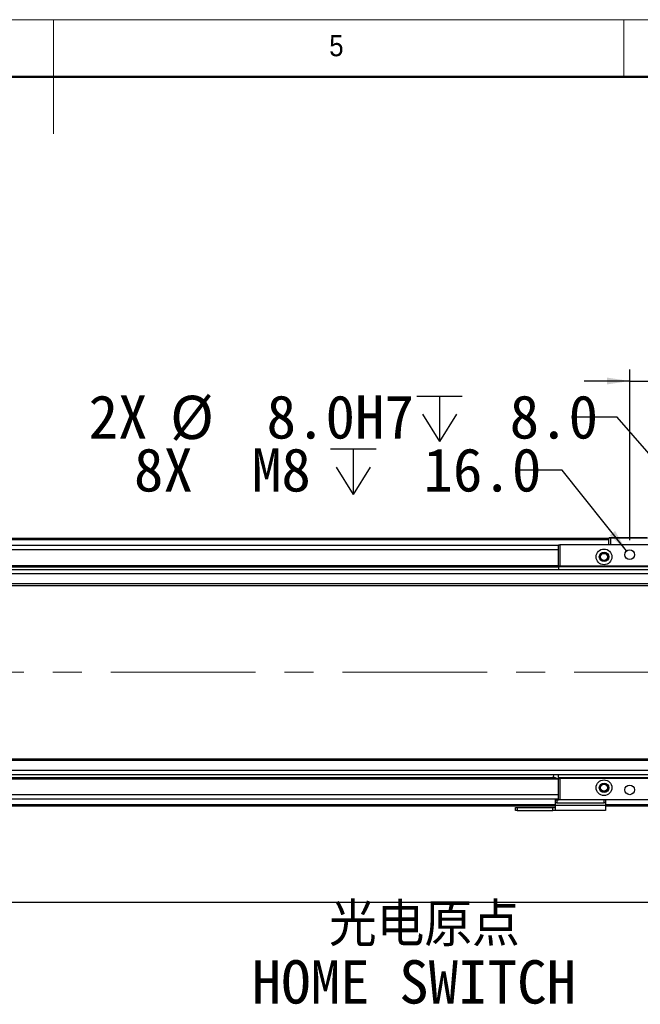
# Model space of a CAD drawing. Header units: millimetres. Extents: x 40 to 3320, y 40 to 2336.
# Tile 9 of 11: x 1656 to 2091, y 1645 to 2336. Entities that reach past the tile are written whole.
import ezdxf

# ---------------------------------------------------------------- set-up
doc = ezdxf.new("R2010")
doc.units = ezdxf.units.MM
doc.header["$LTSCALE"] = 8
doc.linetypes.add('CENTERX2', pattern=[20.32, 12.7, -2.54, 2.54, -2.54])
doc.layers.add('DIMNS', color=7, linetype='Continuous')
doc.styles.add('SLDTEXTSTYLE0', font='Gothic.ttf', dxfattribs={"width": 0.913})
doc.styles.add('SLDTEXTSTYLE7', font='txt')
doc.styles.add('SLDTEXTSTYLE8', font='txt', dxfattribs={"bigfont": 'bigfont'})
doc.dimstyles.new('SLDDIMSTYLE0', dxfattribs={"dimtxt": 30.4, "dimasz": 16, "dimexe": 0, "dimexo": 0.0625, "dimgap": 7.6, "dimtad": 2, "dimdec": 1, "dimrnd": 1e-09, "dimzin": 4, "dimdsep": 46, "dimtxsty": 'SLDTEXTSTYLE7', "dimsah": 1, "dimcen": 0.09, "dimadec": 0, "dimazin": 1, "dimtfac": 1, "dimtdec": 1, "dimtmove": 0, "dimatfit": 0, "dimfxl": 0, "dimfrac": 2, "dimtolj": 1, "dimtzin": 12, "dimarcsym": 0})
doc.dimstyles.new('SLDDIMSTYLE1', dxfattribs={"dimtxt": 30.4, "dimasz": 16, "dimexe": 0, "dimexo": 0.0625, "dimgap": 7.6, "dimtad": 2, "dimdec": 1, "dimrnd": 1e-09, "dimzin": 4, "dimdsep": 46, "dimtxsty": 'SLDTEXTSTYLE7', "dimsah": 1, "dimcen": 0.09, "dimadec": 0, "dimazin": 1, "dimtfac": 1, "dimtdec": 1, "dimtofl": 0, "dimtmove": 0, "dimatfit": 3, "dimfxl": 0, "dimfrac": 2, "dimtolj": 1, "dimtzin": 12, "dimarcsym": 0})
doc.dimstyles.new('SLDDIMSTYLE5', dxfattribs={"dimtxt": 30.4, "dimasz": 16, "dimexe": 0, "dimexo": 0.0625, "dimgap": 7.6, "dimtad": 0, "dimtih": 1, "dimtoh": 1, "dimdec": 1, "dimrnd": 1e-09, "dimzin": 4, "dimdsep": 46, "dimtxsty": 'SLDTEXTSTYLE7', "dimsah": 1, "dimcen": 0, "dimadec": 0, "dimazin": 1, "dimtfac": 1, "dimtdec": 1, "dimtofl": 0, "dimtmove": 0, "dimatfit": 3, "dimfxl": 0, "dimfrac": 2, "dimtolj": 1, "dimtzin": 12, "dimarcsym": 0})
doc.dimstyles.new('SLDDIMSTYLE6', dxfattribs={"dimtxt": 30.4, "dimasz": 16, "dimexe": 0, "dimexo": 0.0625, "dimgap": 7.6, "dimtad": 0, "dimtih": 1, "dimtoh": 1, "dimdec": 6, "dimrnd": 1e-09, "dimzin": 12, "dimdsep": 46, "dimtxsty": 'SLDTEXTSTYLE7', "dimsah": 1, "dimcen": 0, "dimadec": 0, "dimazin": 3, "dimtfac": 1, "dimtdec": 1, "dimtofl": 0, "dimtmove": 0, "dimatfit": 3, "dimfxl": 0, "dimfrac": 2, "dimtolj": 1, "dimtzin": 12, "dimarcsym": 0})

# ---------------------------------------------------------------- blocks, each defined once
blk = doc.blocks.new('_D_14')
at = {"layer": 'DIMNS'}
for p, q in [((2084.04, 1970.69), (2084.04, 2090.44)), ((2234.04, 1970.69), (2234.04, 2090.44)), ((2084.04, 2082.44), (2052.04, 2082.44)), ((2084.04, 2082.44), (2234.04, 2082.44)), ((2234.04, 2082.44), (2266.04, 2082.44))]:
    blk.add_line(p, q, dxfattribs=at)
for points in [[(2084.04, 2082.44), (2068.04, 2084.84), (2068.04, 2080.04)], [(2234.04, 2082.44), (2250.04, 2080.04), (2250.04, 2084.84)]]:
    blk.add_solid(points, dxfattribs=at)
at = {"layer": 'DIMNS', "insert": (2108.91, 2122.33), "char_height": 30.4, "attachment_point": 1, "style": 'SLDTEXTSTYLE7'}
blk.add_mtext('150.0', dxfattribs=at)
blk = doc.blocks.new('SW_SYMBOL_HOLE_DEPTH')
at = {"layer": 'DIMNS', "color": 0}
for p, q in [((0, 7000), (6400, 7000)), ((3200, 7000), (3200, 600)), ((800, 4440), (3200, 600)), ((5600, 4440), (3200, 600))]:
    blk.add_line(p, q, dxfattribs=at)
blk = doc.blocks.new('_D_16')
at = {"layer": 'DIMNS'}
for p, q in [((2075.19, 2057.13), (2043.19, 2057.13)), ((2156.42, 1963.55), (2075.19, 2057.13))]:
    blk.add_line(p, q, dxfattribs=at)
blk.add_solid([(2156.42, 1963.55), (2147.75, 1977.2), (2144.12, 1974.06)], dxfattribs=at)
at = {"layer": 'DIMNS', "xscale": 0.004985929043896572, "yscale": 0.004985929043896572, "zscale": 0.004985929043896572}
blk.add_blockref('SW_SYMBOL_HOLE_DEPTH', (1934.69, 2037.01), dxfattribs=at)
at = {"layer": 'DIMNS', "char_height": 30.4, "attachment_point": 1, "style": 'SLDTEXTSTYLE7'}
for s, insert in [('2X ', (1704.56, 2072.45)), ('%%c', (1761.72, 2072.15)), (' 8.0H7 ', (1808.69, 2072.45)), (' 8.0', (1979.18, 2072.45))]:
    blk.add_mtext(s, dxfattribs=dict(at, insert=insert))
blk = doc.blocks.new('_D_21')
at = {"layer": 'DIMNS'}
for p, q in [((2036.69, 2019.97), (2004.69, 2019.97)), ((2081.93, 1963.19), (2036.69, 2019.97))]:
    blk.add_line(p, q, dxfattribs=at)
blk.add_solid([(2081.93, 1963.19), (2073.83, 1977.2), (2070.08, 1974.21)], dxfattribs=at)
at = {"layer": 'DIMNS', "xscale": 0.004985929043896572, "yscale": 0.004985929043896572, "zscale": 0.004985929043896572}
blk.add_blockref('SW_SYMBOL_HOLE_DEPTH', (1874.23, 1999.85), dxfattribs=at)
at = {"layer": 'DIMNS', "char_height": 30.4, "attachment_point": 1, "style": 'SLDTEXTSTYLE7'}
for s, insert in [('8X  M8 ', (1736.37, 2035.29)), (' 16.0', (1918.73, 2035.29))]:
    blk.add_mtext(s, dxfattribs=dict(at, insert=insert))
blk = doc.blocks.new('_D_22')
at = {"layer": 'DIMNS'}
for p, q in [((419.04, 1729.12), (419.04, 1708.78)), ((2159.04, 1727.57), (2159.04, 1708.78)), ((419.04, 1716.78), (2159.04, 1716.78))]:
    blk.add_line(p, q, dxfattribs=at)
for points in [[(419.04, 1716.78), (435.04, 1714.38), (435.04, 1719.18)], [(2159.04, 1716.78), (2143.04, 1719.18), (2143.04, 1714.38)]]:
    blk.add_solid(points, dxfattribs=at)
at = {"layer": 'DIMNS', "insert": (1266.37, 1756.66), "char_height": 30.4, "attachment_point": 1, "style": 'SLDTEXTSTYLE7'}
blk.add_mtext('1740.0', dxfattribs=at)
blk = doc.blocks.new('SW_NOTE_6')
at = {"layer": 'DIMNS', "color": 0, "char_height": 30.4, "attachment_point": 1}
for s, insert, style in [('  光电原点', (-277.76, 55.21), 'SLDTEXTSTYLE8'), ('HOME SWITCH', (-277.76, 15.01), 'SLDTEXTSTYLE7')]:
    blk.add_mtext(s, dxfattribs=dict(at, insert=insert, style=style))

msp = doc.modelspace()

# ---------------------------------------------------------------- linework, layer by layer
at = {"color": 7, "linetype": 'Continuous', "lineweight": 18}
for p, q in [((3320, 2336), (40, 2336)), ((1680, 2336), (1680, 2256)), ((2080, 2296), (2080, 2336)), ((80, 2296), (3280, 2296))]:
    msp.add_line(p, q, dxfattribs=at)
at = {"color": 7, "linetype": 'Continuous', "lineweight": 50}
msp.add_line((3280, 2296), (80, 2296), dxfattribs=at)
at = {"color": 7, "linetype": 'Continuous', "lineweight": 25}
for p, q in [((2069.5450298, 1972.0266006), (508.5449807, 1972.0266006)), ((508.5449807, 1971.8266047), (2069.5450298, 1971.8266047)), ((508.5449807, 1971.6266013), (2069.5450298, 1971.6266013)), ((508.5449807, 1971.5266071), (2069.5450298, 1971.5266071)), ((2069.5450298, 1972.226604), (2069.8449604, 1972.5266017)), ((2070.5449574, 1972.226604), (2069.5450298, 1972.226604)), ((2069.5450298, 1967.5266064), (2069.5450298, 1972.226604)), ((2069.8449604, 1972.5266017), (2070.6692926, 1972.5266017)), ((2070.5449574, 1972.226604), (2070.6692926, 1972.5266017)), ((2096.5449802, 1972.226604), (2070.5449574, 1972.226604)), ((2070.5449574, 1972.226604), (2070.5449574, 1967.5266064)), ((2070.6692926, 1972.5266017), (2096.4207642, 1972.5266017)), ((2034.0449802, 1967.0266054), (544.0449707, 1967.0266054)), ((2034.0449802, 1952.5266058), (2034.0449802, 1967.5266064)), ((2034.0449802, 1967.5266064), (2035.045027, 1967.5266064)), ((2035.045027, 1967.5266064), (2035.045027, 1952.5266058)), ((2283.0449335, 1967.5266064), (2035.045027, 1967.5266064)), ((2301.5450232, 1950.0266008), (275.5450003, 1950.0266008)), ((544.0449707, 1953.0266068), (2034.0449802, 1953.0266068)), ((2034.0449802, 1952.596604), (545.5298416, 1952.596604)), ((546.2955527, 1952.0225145), (2034.0449802, 1952.0225145)), ((2035.045027, 1952.5266058), (2034.0449802, 1952.5266058)), ((2034.0449802, 1952.5266058), (2034.0449802, 1952.0266048)), ((2146.6449492, 1952.0266048), (2034.0449802, 1952.0266048)), ((2034.0449802, 1952.0266048), (2034.0449802, 1950.0266008)), ((2147.5250713, 1952.5266058), (2035.045027, 1952.5266058)), ((2301.5450232, 1947.0266021), (275.5450003, 1947.0266021)), ((2301.5450232, 1940.0265991), (275.5450003, 1940.0265991)), ((275.5450003, 1939.0266008), (2301.5450232, 1939.0266008)), ((2301.5450232, 1817.0266069), (275.5450003, 1817.0266069)), ((2301.5450232, 1816.0266049), (275.5450003, 1816.0266049)), ((2301.5450232, 1809.0266056), (275.5450003, 1809.0266056)), ((2301.5450232, 1806.026607), (275.5450003, 1806.026607)), ((2031.7944281, 1804.0306933), (544.0449707, 1804.0306933)), ((2032.5601093, 1803.4566037), (544.0449707, 1803.4566037)), ((2030.5360548, 1806.026607), (2030.4449789, 1804.7244317)), ((2034.0449802, 1804.0266029), (2034.0449802, 1806.026607)), ((2284.0449802, 1804.0266029), (2034.0449802, 1804.0266029)), ((2034.0449802, 1804.0266029), (2034.0449802, 1803.5266019)), ((2034.0449802, 1788.5266013), (2034.0449802, 1803.5266019)), ((2034.0449802, 1803.5266019), (2035.045027, 1803.5266019)), ((2035.045027, 1803.5266019), (2035.045027, 1788.5266013)), ((2283.0449335, 1803.5266019), (2035.045027, 1803.5266019)), ((2034.0449802, 1803.0266009), (544.0449707, 1803.0266009)), ((2034.0449802, 1789.0266023), (544.0449707, 1789.0266023)), ((2032.045006, 1784.0266071), (551.04497, 1784.0266071)), ((2004.0450089, 1781.026601), (2004.0450089, 1783.0266051)), ((2004.0450089, 1783.0266051), (2005.0449364, 1783.0266051)), ((2005.0449364, 1783.0266051), (2005.0449364, 1781.026601)), ((2005.0449364, 1783.0266051), (2030.0450317, 1783.0266051)), ((2030.0450317, 1781.026601), (2030.0450317, 1783.0266051)), ((2030.0450317, 1783.0266051), (2032.045006, 1783.0266051)), ((2032.045006, 1786.5266047), (2032.045006, 1788.5266013)), ((2032.045006, 1788.5266013), (2033.0449335, 1788.5266013)), ((2033.0449335, 1786.5266047), (2032.045006, 1786.5266047)), ((2032.045006, 1784.6932701), (2032.045006, 1786.5266047)), ((2032.045006, 1784.6932701), (2067.0449726, 1784.6932701)), ((2032.045006, 1781.026601), (2032.045006, 1784.6932701)), ((2033.0449335, 1788.5266013), (2033.0449335, 1786.5266047)), ((2033.0449335, 1788.5266013), (2034.0449802, 1788.5266013)), ((2033.0449335, 1786.5266047), (2066.0449259, 1786.5266047)), ((2035.045027, 1788.5266013), (2034.0449802, 1788.5266013)), ((2283.0449335, 1788.5266013), (2035.045027, 1788.5266013)), ((2066.0449259, 1786.5266047), (2066.0449259, 1788.5266013)), ((2067.0449726, 1786.5266047), (2066.0449259, 1786.5266047)), ((2067.0449726, 1788.5266013), (2067.0449726, 1786.5266047)), ((2067.0449726, 1786.5266047), (2067.0449726, 1784.6932701)), ((2067.0449726, 1784.6932701), (2067.0449726, 1781.026601)), ((2149.0449898, 1784.0266071), (2067.0449726, 1784.0266071)), ((2005.0449364, 1781.026601), (2004.0450089, 1781.026601)), ((2005.0449364, 1781.026601), (2030.0450317, 1781.026601)), ((2032.045006, 1781.026601), (2030.0450317, 1781.026601)), ((2067.0449726, 1781.026601), (2032.045006, 1781.026601))]:
    msp.add_line(p, q, dxfattribs=at)
at = {"color": 8, "linetype": 'Continuous', "lineweight": 25}
for p, q in [((2069.5450298, 1971.0266061), (508.5449807, 1971.0266061)), ((2034.0449802, 1964.0266068), (544.0449707, 1964.0266068)), ((2034.0449802, 1792.0266009), (544.0449707, 1792.0266009)), ((2032.045006, 1785.0266017), (551.04497, 1785.0266017)), ((2149.0449898, 1785.0266017), (2067.0449726, 1785.0266017))]:
    msp.add_line(p, q, dxfattribs=at)
at = {"color": 7, "linetype": 'Continuous', "lineweight": 25, "flags": 128}
msp.add_lwpolyline([(2030.4449789, 1804.7244317), (2030.6160442, 1804.6553127), (2031.1032526, 1804.4584758), (2031.8323366, 1804.1638948), (2032.6924316, 1803.8164146), (2033.5524075, 1803.4689344), (2034.0449802, 1803.2699294)], dxfattribs=at)
at = {"color": 7, "linetype": 'Continuous', "lineweight": 25}
for centre, radius in [((2066.0449755, 1959.026604), 5.5), ((2084.0449755, 1960.526604), 3.4), ((2066.0449755, 1959.026604), 3.3), ((2066.0449755, 1959.026604), 3), ((2066.0449755, 1959.026604), 2.4585), ((2066.0449755, 1797.026604), 5.5), ((2066.0449755, 1797.026604), 3.3), ((2066.0449755, 1797.026604), 3), ((2066.0449755, 1797.026604), 2.4585), ((2084.0449755, 1795.526604), 3.4)]:
    msp.add_circle(centre, radius, dxfattribs=at)
msp.add_arc((2033.2306129, 1805.1485925), 1.82, 210.1224828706, 285.8673084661, dxfattribs=at)
at = {"layer": 'DIMNS', "linetype": 'CENTERX2', "lineweight": 18}
msp.add_line((2471.8921283, 1878.026604), (96.8913462, 1878.026604), dxfattribs=at)

# ---------------------------------------------------------------- block references
at = {"layer": 'DIMNS'}
msp.add_blockref('SW_NOTE_6', (2096.7300215, 1660.9505991), dxfattribs=at)

# ---------------------------------------------------------------- texts
at = {"color": 7, "linetype": 'Continuous', "lineweight": 0, "insert": (1873.3333333, 2325.1704848), "char_height": 14.8166667, "attachment_point": 1, "style": 'SLDTEXTSTYLE0'}
msp.add_mtext('5', dxfattribs=at)

# ---------------------------------------------------------------- dimensions: what is measured, and where the dimension line sits
at = {"layer": 'DIMNS'}
dim = msp.add_linear_dim(base=(2234.0449755, 2082.4426643), p1=(2084.0449755, 1960.526604), p2=(2234.0449755, 1960.526604), angle=0, dimstyle='SLDDIMSTYLE0', dxfattribs=at)
dim.commit()
dim.dimension.update_dxf_attribs({"geometry": '_D_14', "text_midpoint": (2157.3380268, 2082.4426643), "dimtype": 160})
dim = msp.add_diameter_dim_2p(p1=(2161.6669916, 1957.5058373), p2=(2156.4229594, 1963.5473707), text='2X <>H7 {\\fGDT;x} 8.0\\P', dimstyle='SLDDIMSTYLE5', dxfattribs=at)
dim.commit()
dim.dimension.update_dxf_attribs({"geometry": '_D_16', "text_midpoint": (1873.8735424, 2057.1317152), "dimtype": 163})
dim = msp.add_diameter_dim_2p(p1=(2086.1634399, 1957.8672604), p2=(2081.9265111, 1963.1859476), text='8X  M8 {\\fGDT;x} 16.0\\P', dimstyle='SLDDIMSTYLE6', override={"dimpost": '<>'}, dxfattribs=at)
dim.commit()
dim.dimension.update_dxf_attribs({"geometry": '_D_21', "text_midpoint": (1870.5317531, 2019.9711679), "dimtype": 163})
dim = msp.add_linear_dim(base=(2159.0449755, 1716.7753092), p1=(419.0449755, 1739.280143), p2=(2159.0449755, 1737.726604), dimstyle='SLDDIMSTYLE1', dxfattribs=at)
dim.commit()
dim.dimension.update_dxf_attribs({"geometry": '_D_22', "text_midpoint": (1325.7791099, 1716.7753092), "dimtype": 160})

doc.saveas('drawing.dxf')
